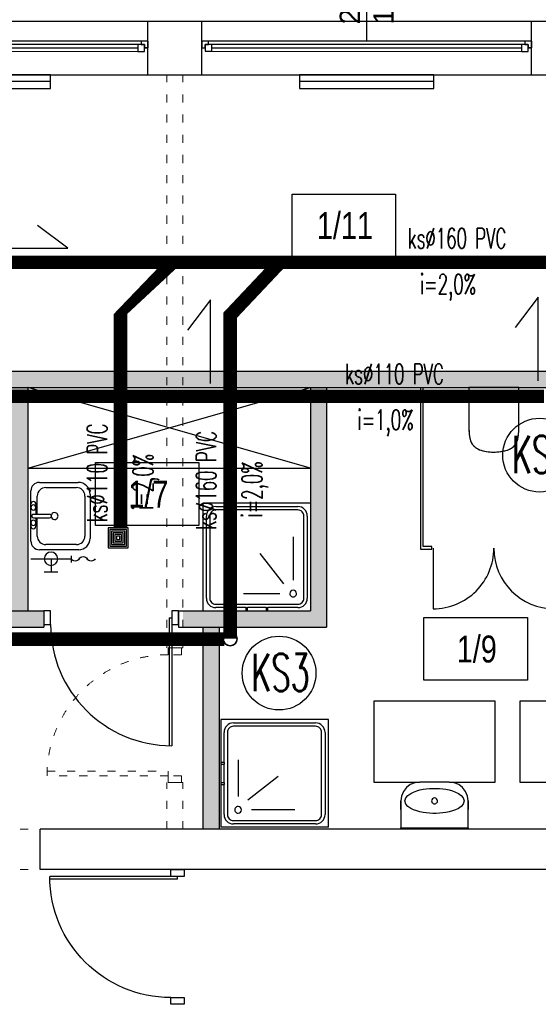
# Model space of a CAD drawing. Header units: millimetres. Extents: x 3698380 to 4312681, y 679670 to 844285.
# Tile 52 of 100: x 3975862 to 3979716, y 786427 to 793737. Entities that reach past the tile are written whole.
import ezdxf
from ezdxf.enums import TextEntityAlignment as Align
from ezdxf.lldxf.tags import DXFTag

# ---------------------------------------------------------------- set-up
doc = ezdxf.new("R2010")
doc.units = ezdxf.units.MM
doc.header["$LTSCALE"] = 10
doc.linetypes.add('ACAD_ISO03W100', pattern=[30, 12, -18])
doc.linetypes.add('ACAD_ISO10W100', pattern=[18, 12, -3, 0, -3])
for name, color, linetype in [('! IS_KAN Opisy', 7, 'SOLID'), ('__INST_opisy', 3, 'Continuous'), ('A_bloki', 252, 'Continuous'), ('A_kreskowanie', 8, 'Continuous'), ('A_opis_pom', 3, 'Continuous'), ('A_podciąg', 8, '300118_49_XR_0034$0$300118_49_XR_0033$0$( Dashed )'), ('A_sc_istn', 252, 'Continuous'), ('A_sc_proj', 2, 'Continuous'), ('A_stolarka', 252, 'Continuous'), ('A_wymiary', 1, 'Continuous')]:
    doc.layers.add(name, color=color, linetype=linetype)
for name, color, linetype, lineweight in [('0 20 cienka', 8, 'Continuous', 20), ('A-DOOR', 7, 'Continuous', 9), ('HVAC_KS_odpływowe', 22, 'Continuous', 35), ('HVAC_KS_podposadz', 96, 'DASHED', 60), ('HVAC_KS_podstropowa', 54, 'ACAD_ISO10W100', 35), ('IS_Grafika', 7, 'Continuous', 20), ('P-SANR-FIXT', 7, 'Continuous', 9)]:
    doc.layers.add(name, color=color, linetype=linetype, lineweight=lineweight)
doc.styles.add('253.Legenda_wodkan$0$simplex', font='simplex.shx')
doc.styles.get("Standard").update_dxf_attribs({"font": 'arial.ttf'})
doc.styles.add('Strzałki', font='ic-isocp.shx', dxfattribs={"width": 0.8})
tags = doc.linetypes.add('300118_49_XR_0034$0$300118_49_XR_0033$0$( Dashed )', pattern=[0.75, 0.5, -0.25]).pattern_tags.tags
tags[6:7] = [DXFTag(74, 4), DXFTag(75, 0), DXFTag(340, '0'), DXFTag(46, 1.0), DXFTag(50, 0.0), DXFTag(44, 0.0), DXFTag(45, 0.0)]
tags[4:5] = [DXFTag(74, 4), DXFTag(75, 0), DXFTag(340, '0'), DXFTag(46, 1.0), DXFTag(50, 0.0), DXFTag(44, 0.0), DXFTag(45, 0.0)]
tags = doc.linetypes.add('DASHED', pattern=[19.049999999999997, 12.7, -6.35]).pattern_tags.tags
tags[6:7] = [DXFTag(74, 4), DXFTag(75, 0), DXFTag(340, '0'), DXFTag(46, 1.0), DXFTag(50, 0.0), DXFTag(44, 0.0), DXFTag(45, 0.0)]
tags[4:5] = [DXFTag(74, 4), DXFTag(75, 0), DXFTag(340, '0'), DXFTag(46, 1.0), DXFTag(50, 0.0), DXFTag(44, 0.0), DXFTag(45, 0.0)]
tags = doc.linetypes.add('SOLID', pattern=[10, 10, 0]).pattern_tags.tags
tags[6:7] = [DXFTag(74, 4), DXFTag(75, 0), DXFTag(340, '0'), DXFTag(46, 0.0), DXFTag(50, 0.0), DXFTag(44, 0.0), DXFTag(45, 0.0)]
tags[4:5] = [DXFTag(74, 4), DXFTag(75, 0), DXFTag(340, '0'), DXFTag(46, 0.0), DXFTag(50, 0.0), DXFTag(44, 0.0), DXFTag(45, 0.0)]
doc.linetypes.add('TRACKS', pattern='A,0.15,[130,ltypeshp.shx,S=0.25,R=0,X=0,Y=0],0.15', length=0.3)

# ---------------------------------------------------------------- blocks, each defined once
blk = doc.blocks.new('*U462')
at = {"color": 252}
for p, q in [((-94.99999997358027, 20.00181726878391), (-99.99999997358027, 20.00181726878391)), ((-99.99999997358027, 15.0018172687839), (-97.49999997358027, 15.0018172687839)), ((-97.49999997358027, 15.0018172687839), (-97.49999997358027, 17.50181726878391)), ((-97.49999997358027, 17.50181726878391), (-94.99999997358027, 17.50181726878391)), ((-92.49999997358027, 17.50181726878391), (-97.49999997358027, 17.50181726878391)), ((-97.49999997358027, 17.50181726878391), (-97.49999997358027, 12.5018172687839)), ((-94.99999997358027, 17.50181726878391), (-94.99999997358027, 20.00181726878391)), ((139.9999999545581, 19.99687429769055), (-94.99999997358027, 20.00181726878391)), ((-92.49999997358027, 12.5018172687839), (-92.49999997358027, 17.50181726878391)), ((137.4999999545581, 17.49687429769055), (-92.49999997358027, 17.50181726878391)), ((-92.49999997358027, 15.0018172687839), (137.4999999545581, 14.99687429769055)), ((142.4999999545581, 17.49687429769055), (137.4999999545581, 17.49687429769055)), ((137.4999999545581, 17.49687429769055), (137.4999999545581, 12.49687429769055)), ((144.9999999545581, 19.99687429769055), (139.9999999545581, 19.99687429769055)), ((139.9999999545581, 19.99687429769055), (139.9999999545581, 17.49687429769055)), ((139.9999999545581, 17.49687429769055), (142.4999999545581, 17.49687429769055)), ((142.4999999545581, 17.49687429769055), (142.4999999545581, 14.99687429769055)), ((142.4999999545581, 12.49687429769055), (142.4999999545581, 17.49687429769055)), ((142.4999999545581, 14.99687429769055), (144.9999999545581, 14.99687429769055)), ((-97.49999997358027, 12.5018172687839), (-92.49999997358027, 12.5018172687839)), ((-92.49999997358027, 12.5018172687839), (137.4999999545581, 12.49687429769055)), ((-92.49999997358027, 12.5018172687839), (137.4999999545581, 12.49687429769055)), ((137.4999999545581, 12.49687429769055), (142.4999999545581, 12.49687429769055))]:
    blk.add_line(p, q, dxfattribs=at)
for points in [[(-99.99999997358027, 20.00181726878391), (-99.99999997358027, 15.0018172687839), (-97.49999997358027, 14.9996365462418)], [(144.9999999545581, 19.99687429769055), (144.9999999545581, 14.99469357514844), (142.4999999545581, 14.99687429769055)]]:
    blk.add_lwpolyline(points, dxfattribs=at)
blk = doc.blocks.new('*U338')
at = {"color": 252}
blk.add_lwpolyline([(75, 0), (0, 0)], dxfattribs=at)
for tag, p in [('S', (29.99999999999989, 4.999999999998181)), ('H', (30.00000000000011, -20))]:
    blk.add_attdef(tag, text='', height=15, dxfattribs=at).set_placement(p, align=Align.CENTER)
blk = doc.blocks.new('jndf')
at = {"layer": 'A_stolarka', "ltscale": 2}
for p, q in [((6685.735240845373, -1555593.745362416), (6685.735240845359, -1556543.745362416)), ((6685.735240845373, -1555593.745362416), (6705.735240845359, -1555593.745362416)), ((6705.735240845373, -1555593.745362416), (6705.735240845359, -1556543.745362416))]:
    blk.add_line(p, q, dxfattribs=at)
for points in [[(5755.735240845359, -1555643.745362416), (5805.735240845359, -1555643.745362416), (5805.735240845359, -1555543.745362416), (5755.735240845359, -1555543.745362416)], [(6705.735240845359, -1555643.745362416), (6755.735240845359, -1555643.745362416), (6755.735240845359, -1555543.745362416), (6705.735240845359, -1555543.745362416)]]:
    blk.add_lwpolyline(points, close=True, dxfattribs=at)
blk.add_arc((6705.735240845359, -1555643.745362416), 900, 180, 270, dxfattribs=at)
blk = doc.blocks.new('Brodzik - 80x80-V10-1 PIĘTRO')
at = {"layer": 'A_bloki'}
for p, q in [((-39.82499999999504, -39.99999999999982), (-39.82499999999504, 40.00000000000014)), ((40.00000000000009, 40.00000000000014), (-39.82499999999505, 40.00000000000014)), ((-30.50000000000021, 37.50000000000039), (-8.07955549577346, 37.50000000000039)), ((-8.100000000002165, 39.99999999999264), (-8.100000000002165, 37.50000000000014)), ((-8.100000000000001, 37.50000000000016), (-8.079555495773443, 37.50000000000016)), ((-6.9, 37.50000000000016), (-8.100000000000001, 37.50000000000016)), ((-6.920444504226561, 37.50000000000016), (-6.9, 37.50000000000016)), ((-6.920444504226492, 37.50000000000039), (6.920444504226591, 37.50000000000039)), ((-6.900000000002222, 37.50000000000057), (-6.900000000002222, 39.99999999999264)), ((6.899999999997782, 39.99999999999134), (6.899999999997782, 37.50000000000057)), ((6.9, 37.50000000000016), (6.92044450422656, 37.50000000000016)), ((8.100000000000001, 37.50000000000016), (6.9, 37.50000000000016)), ((8.079555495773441, 37.50000000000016), (8.100000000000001, 37.50000000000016)), ((8.079555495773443, 37.50000000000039), (30.50000000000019, 37.50000000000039)), ((8.099999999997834, 37.50000000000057), (8.099999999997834, 39.99999999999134)), ((40.00000000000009, -39.99999999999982), (40.00000000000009, 40.00000000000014)), ((-37.50000000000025, -30.5), (-37.50000000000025, 30.50000000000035)), ((-35.00000000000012, 30.50000000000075), (-35.00000000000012, -30.50000000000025)), ((30.49999999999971, 35.00000000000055), (-30.50000000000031, 35.00000000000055)), ((34.99999999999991, -30.49999999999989), (34.99999999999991, 30.50000000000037)), ((37.50000000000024, 30.50000000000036), (37.50000000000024, -30.49999999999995)), ((9.999999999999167, 26.99999999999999), (-17.0000000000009, 26.99999999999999)), ((-27.00000000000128, -14.99999999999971), (-27.00000000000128, 17.00000000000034)), ((-2.301515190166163, -2.698484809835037), (-19.92893218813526, 19.92893218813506)), ((-30.50000000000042, -34.99999999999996), (30.49999999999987, -34.99999999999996)), ((-39.82499999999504, -39.99999999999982), (40.00000000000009, -39.99999999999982)), ((30.50000000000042, -37.49999999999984), (-30.50000000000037, -37.49999999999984))]:
    blk.add_line(p, q, dxfattribs=at)
for centre, radius, start, end in [((-30.50000000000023, 30.50000000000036), 7.0000000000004, 90.0000000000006, 180.0000000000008), ((30.5000000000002, 30.50000000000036), 7.000000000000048, 3.75305452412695e-13, 90.0000000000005), ((-30.50000000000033, 30.50000000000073), 4.499999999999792, 89.99999999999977, 180), ((-27.00000000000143, 27.00000000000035), 2.500000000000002, 359.9999999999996, 179.9999999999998), ((30.49999999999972, 30.50000000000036), 4.50000000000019, 359.9999999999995, 90.00000000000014), ((-27.00000000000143, 27.00000000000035), 2.500000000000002, 179.9999999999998, 359.9999999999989), ((-30.5000000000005, -30.5), 6.999999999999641, 180.0000000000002, 270.0000000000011), ((-30.5000000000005, -30.50000000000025), 4.499999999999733, 180, 270.0000000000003), ((30.50000000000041, -30.5), 6.99999999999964, 270.0000000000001, 8.460275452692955e-13), ((30.49999999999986, -30.49999999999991), 4.500000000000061, 270.0000000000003, 4.071109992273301e-13)]:
    blk.add_arc(centre, radius, start, end, dxfattribs=at)
blk = doc.blocks.new('zlew_ 1 komora_ gospodarczy_ 01 - 500 x 440mm-1748953-1 PIĘTRO')
at = {"layer": 'A_bloki'}
for p, q in [((-14.54107594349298, 25.98545988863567), (18.13391734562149, 25.98545988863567)), ((-14.54107594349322, 25.98545988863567), (18.13391734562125, 25.98545988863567)), ((-13.27107594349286, 22.17545988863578), (16.40892405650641, 22.17545988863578)), ((-23.43107593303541, -11.66454011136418), (-23.43107593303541, 17.0954598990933)), ((-23.43107593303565, -11.66454011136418), (-23.43107593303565, 17.0954598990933)), ((-19.62107594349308, -6.902040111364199), (-19.62107594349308, 15.82545988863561)), ((22.75892405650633, 15.82545988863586), (22.75892405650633, -6.902040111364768)), ((26.56892405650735, 17.55045317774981), (26.56892405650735, -11.66454011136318)), ((26.5689240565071, 17.55045317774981), (26.5689240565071, -11.66454011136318)), ((0.2989240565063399, -16.07447659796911), (0.2989240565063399, -4.039062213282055)), ((2.838924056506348, -16.07447659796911), (2.838924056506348, -4.039062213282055)), ((0.2989240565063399, -13.25204011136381), (-13.27107594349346, -13.25204011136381)), ((-7.321075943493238, -14.2045401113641), (0.29892405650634, -14.2045401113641)), ((16.4089240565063, -13.2520401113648), (2.838924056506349, -13.2520401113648)), ((2.838924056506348, -14.20454011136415), (9.188924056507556, -14.20454011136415)), ((20.21892405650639, -18.01454011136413), (-17.08107593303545, -18.01454011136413)), ((20.21892405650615, -18.01454011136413), (-17.08107593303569, -18.01454011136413)), ((9.188924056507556, -18.01454011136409), (-7.321075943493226, -18.01454011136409))]:
    blk.add_line(p, q, dxfattribs=at)
for centre, radius, start, end in [((-14.54107594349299, 17.09545989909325), 8.889999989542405, 90.00000000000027, 180.0000000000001), ((-14.54107594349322, 17.09545989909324), 8.889999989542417, 89.99999999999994, 179.9999999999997), ((-13.27107594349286, 15.82545988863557), 6.350000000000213, 89.99999999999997, 179.9999999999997), ((16.40892405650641, 15.82545988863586), 6.34999999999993, 359.9999999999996, 90.00000000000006), ((18.13391734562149, 17.55045317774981), 8.435006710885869, 3.244165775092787e-13, 90.00000000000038), ((18.13391734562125, 17.55045317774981), 8.435006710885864, 359.9999999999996, 90), ((1.568924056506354, -0.3175000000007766), 2.539999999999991, 359.9999999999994, 179.9999999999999), ((-13.27107594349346, -6.902040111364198), 6.349999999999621, 179.9999999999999, 269.9999999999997), ((1.568924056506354, -0.3175000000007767), 2.539999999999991, 180.0000000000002, 5.088887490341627e-14), ((1.568924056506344, -4.039062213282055), 1.270000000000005, 359.9999999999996, 180), ((16.4089240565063, -6.90204011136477), 6.350000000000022, 269.9999999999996, 6.997220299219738e-14), ((-17.08107593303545, -11.66454011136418), 6.349999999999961, 179.9999999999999, 269.9999999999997), ((-17.08107593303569, -11.66454011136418), 6.349999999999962, 179.9999999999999, 269.9999999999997), ((-7.321075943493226, -16.10954011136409), 1.905, 90.00000000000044, 269.9999999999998), ((-4.781075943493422, -16.10954011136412), 1.904999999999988, 359.9999999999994, 179.9999999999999), ((6.648924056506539, -16.10954011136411), 1.904999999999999, 2.671665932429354e-13, 179.9999999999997), ((9.188924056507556, -16.10954011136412), 1.90499999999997, 269.9999999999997, 90.00000000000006), ((20.21892405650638, -11.66454011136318), 6.350000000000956, 270, 3.81666561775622e-13), ((20.21892405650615, -11.66454011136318), 6.35000000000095, 269.9999999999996, 5.724998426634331e-14), ((-4.781075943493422, -16.10954011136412), 1.904999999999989, 180.0000000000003, 5.088887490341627e-14), ((1.568924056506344, -16.07447659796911), 1.270000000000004, 180, 5.088887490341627e-14), ((6.648924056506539, -16.10954011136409), 1.904999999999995, 180.0000000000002, 5.088887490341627e-14)]:
    blk.add_arc(centre, radius, start, end, dxfattribs=at)
blk = doc.blocks.new('kran ze złączką 2d - kran ze złączką 2d-1891425-1 PIĘTRO')
at = {"layer": 'A_bloki'}
for p, q in [((-0.0004953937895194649, 2.181129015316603), (0.0006402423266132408, -2.818870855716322)), ((29.99338467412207, 0.006812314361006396), (0, 1.380516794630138e-15)), ((14.99338506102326, 0.003405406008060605), (14.99565633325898, -9.996594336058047)), ((9.995656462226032, -9.997729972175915), (19.99565620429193, -9.995458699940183))]:
    blk.add_line(p, q, dxfattribs=at)
blk.add_circle((14.99338506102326, 0.003405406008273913), 4.999999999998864, dxfattribs=at)
for centre, start, end in [((-8.870194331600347, -1.790388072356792), 31.09503891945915, 148.9049610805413), ((-2.933111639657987, 1.790388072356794), 211.0950389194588, 328.9049610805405), ((-14.80727702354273, 1.790388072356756), 211.0950389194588, 328.9049610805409)]:
    blk.add_arc(centre, 3.466659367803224, start, end, dxfattribs=at)
blk = doc.blocks.new('Wpust podłogowy - DN 100-1891426-1 PIĘTRO')
at = {"layer": 'A_bloki'}
for p, q in [((7.499999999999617, 7.500000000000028), (-7.500000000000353, 7.500000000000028)), ((-7.500000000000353, 7.500000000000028), (-7.500000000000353, -7.500000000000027)), ((7.499999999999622, 7.500000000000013), (-7.500000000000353, 7.500000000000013)), ((-7.500000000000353, 7.500000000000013), (-7.500000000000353, -7.500000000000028)), ((7.499999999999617, -7.500000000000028), (7.499999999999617, 7.500000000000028)), ((7.499999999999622, -7.500000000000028), (7.499999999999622, 7.500000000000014)), ((6.249999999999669, 6.249999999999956), (-6.250000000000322, 6.249999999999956)), ((-6.250000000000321, 6.249999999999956), (-6.250000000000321, -6.249999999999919)), ((4.999999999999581, 4.999999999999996), (-5.000000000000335, 4.999999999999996)), ((-5.000000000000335, 4.999999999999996), (-5.000000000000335, -5.000000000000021)), ((3.749999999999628, 3.750000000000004), (-3.750000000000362, 3.750000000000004)), ((-3.750000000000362, 3.750000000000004), (-3.750000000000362, -3.74999999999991)), ((2.499999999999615, 2.500000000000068), (-2.500000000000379, 2.500000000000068)), ((-2.500000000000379, 2.500000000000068), (-2.500000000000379, -2.499999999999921)), ((1.249999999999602, 1.250000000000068), (-1.250000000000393, 1.250000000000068)), ((-1.250000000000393, 1.250000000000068), (-1.250000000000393, -1.249999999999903)), ((1.249999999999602, -1.249999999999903), (1.249999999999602, 1.250000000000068)), ((2.499999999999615, -2.499999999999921), (2.499999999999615, 2.500000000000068)), ((3.749999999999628, -3.749999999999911), (3.749999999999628, 3.750000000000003)), ((4.999999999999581, -5.000000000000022), (4.999999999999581, 4.999999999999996)), ((6.249999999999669, -6.249999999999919), (6.249999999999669, 6.249999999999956)), ((-6.250000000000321, -6.249999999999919), (6.24999999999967, -6.249999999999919)), ((-5.000000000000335, -5.000000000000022), (4.999999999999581, -5.000000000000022)), ((-3.750000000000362, -3.749999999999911), (3.749999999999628, -3.749999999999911)), ((-2.500000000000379, -2.499999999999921), (2.499999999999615, -2.499999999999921)), ((-1.250000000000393, -1.249999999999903), (1.249999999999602, -1.249999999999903)), ((-7.500000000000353, -7.500000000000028), (7.499999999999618, -7.500000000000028)), ((-7.500000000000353, -7.500000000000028), (7.499999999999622, -7.500000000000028))]:
    blk.add_line(p, q, dxfattribs=at)
blk = doc.blocks.new('Umywalka toaletowa - 35x50 cm-976482-1 PIĘTRO')
at = {"layer": 'A_bloki'}
for p, q in [((11.00000000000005, 34.99999999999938), (-10.99999999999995, 34.99999999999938)), ((-24.99999999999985, 20.99999999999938), (-24.99999999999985, 0.9999999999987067)), ((25.00000000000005, 0.9999999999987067), (25.00000000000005, 20.99999999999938)), ((-24.99999999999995, 0.9999999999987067), (25.00000000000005, 0.9999999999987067))]:
    blk.add_line(p, q, dxfattribs=at)
at = {"layer": 'A_bloki', "flags": 128}
for points in [[(-10.99999999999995, 34.99999999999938), (-14.62346602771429, 34.52295895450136), (-17.99999858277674, 33.12435337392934), (-20.89949493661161, 30.89949493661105), (-23.12435337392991, 27.99999858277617), (-24.52295895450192, 24.62346602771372), (-24.99999999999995, 20.99999999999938)], [(-22, 20.99999999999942), (-21.31787070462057, 23.30611519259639), (-19.71241558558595, 25.1441487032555), (-17.71818544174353, 26.53251656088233), (-15.52500024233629, 27.61293609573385), (-13.24239032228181, 28.45314493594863), (-10.89961226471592, 29.10734323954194), (-8.503794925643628, 29.60789312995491), (-6.088386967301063, 29.96880537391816), (-3.660837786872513, 30.2032084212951), (-1.218465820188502, 30.319007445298), (1.22197154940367, 30.31892482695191), (3.662323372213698, 30.20310204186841), (6.087405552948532, 29.96892527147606), (8.50903219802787, 29.60696157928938), (10.89662272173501, 29.10806648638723), (13.23706187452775, 28.45484834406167), (15.52654423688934, 27.61228363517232), (17.71262779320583, 26.53571856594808), (19.71801601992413, 25.13935062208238), (21.31455275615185, 23.3116284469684), (22, 20.99999999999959)], [(25.00000000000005, 20.99999999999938), (24.52295895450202, 24.62346602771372), (23.12435337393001, 27.99999858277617), (20.89949493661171, 30.89949493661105), (17.99999858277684, 33.12435337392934), (14.62346602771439, 34.52295895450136), (11.00000000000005, 34.99999999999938)], [(-25.00000000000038, 14.5513859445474), (-25.00000000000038, 15.38581467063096), (-25.00000000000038, 17.304047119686), (-25.00000000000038, 19.17255229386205), (-25.00000000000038, 20.99999999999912)], [(22, 20.99999999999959), (21.31455275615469, 18.68837155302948), (19.71801601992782, 16.86064937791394), (17.71262779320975, 15.46428143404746), (15.52654423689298, 14.38771636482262), (13.23706187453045, 13.54515165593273), (10.89662272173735, 12.89193351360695), (8.509032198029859, 12.39303842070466), (6.087405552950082, 12.03107472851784), (3.662323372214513, 11.79689795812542), (1.221971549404, 11.68107517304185), (-1.218465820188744, 11.68099255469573), (-3.660837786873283, 11.79679157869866), (-6.088386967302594, 12.03119462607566), (-8.503794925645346, 12.39210687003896), (-10.89961226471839, 12.8926567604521), (-13.24239032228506, 13.54685506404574), (-15.52500024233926, 14.38706390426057), (-17.71818544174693, 15.46748343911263), (-19.71241558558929, 16.85585129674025), (-21.31787070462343, 18.69388480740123), (-22, 20.99999999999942)], [(24.99999999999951, 20.99999999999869), (24.99999999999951, 19.17255229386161), (24.99999999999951, 17.30404711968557), (24.99999999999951, 15.38581467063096), (24.99999999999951, 14.55138594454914)], [(-25.00000000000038, -4.331468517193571e-13), (-25.00000000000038, 0.7225538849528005), (-25.00000000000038, 0.8825752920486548)], [(24.99999999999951, 0.8562640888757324), (24.99999999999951, 0.7225538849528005), (24.99999999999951, -8.662937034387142e-13)]]:
    blk.add_lwpolyline(points, dxfattribs=at)
at = {"layer": 'A_bloki'}
for centre, radius, start, end in [((-1.174046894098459e-31, 20.99999999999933), 2.187500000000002, 3.81666561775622e-14, 179.9999999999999), ((-3.978748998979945e-17, 20.99999999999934), 2.187500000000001, 180, 2.544443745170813e-13)]:
    blk.add_arc(centre, radius, start, end, dxfattribs=at)
for points in [[(-24.99999999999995, -6.155386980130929e-27), (-24.99999999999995, 0.222222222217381), (-24.99999999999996, 0.5925925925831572), (-24.99999999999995, 0.9259259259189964), (-24.99999999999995, 0.9999999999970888), (-24.99999999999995, 0.9999999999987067)], [(25.00000000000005, 0.9999999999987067), (25.00000000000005, 0.999999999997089), (25.00000000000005, 0.9259259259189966), (25.00000000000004, 0.5925925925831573), (25.00000000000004, 0.222222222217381), (25.00000000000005, 1.566648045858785e-17)]]:
    blk.add_open_spline(points, degree=3, dxfattribs=at)
at = {"layer": 'A_podciąg'}
for p, q in [((-45.00000000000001, 94.99999999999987), (-45.00000000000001, 34.99999999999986)), ((45, 94.99999999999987), (-45, 94.99999999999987)), ((45, 34.99999999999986), (45, 94.99999999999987)), ((-45.00000000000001, 34.99999999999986), (-11.00000000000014, 34.99999999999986)), ((11.00000000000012, 34.99999999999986), (44.99999999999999, 34.99999999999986))]:
    blk.add_line(p, q, dxfattribs=at)
blk = doc.blocks.new('BS_WC WISZĄCE 2 - PlumbingFixture_GroheLimited_EuroCeramicFloorstandingWC_39329000_METRIC - 39329000-V9-1 PIĘTRO')
at = {"layer": 'A_bloki'}
for p, q in [((-18.54370962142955, 30.72252074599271), (-18.54370962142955, 8.59727950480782)), ((18.54370962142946, 8.59727950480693), (18.54370962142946, 30.72252074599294)), ((-18.54370962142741, 8.597279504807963), (-18.54370962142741, 8.229790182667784e-12)), ((18.54370962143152, 6.064055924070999e-12), (18.54370962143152, 8.597279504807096)), ((-18.54370962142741, 8.229790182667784e-12), (18.54370962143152, 6.064055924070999e-12)), ((-10.23779300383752, 5.425816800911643), (-10.23779300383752, 4.104463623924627)), ((-10.2377930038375, 4.104463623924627), (-7.751371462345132, 2.668927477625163)), ((-7.751371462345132, 2.668927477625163), (-5.264949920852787, 4.104463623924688)), ((-5.264949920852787, 4.104463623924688), (-5.264949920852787, 5.358769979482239)), ((5.26494992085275, 5.358771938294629), (5.26494992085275, 4.104463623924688)), ((5.264949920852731, 4.104463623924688), (7.751371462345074, 2.668927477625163)), ((7.751371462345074, 2.668927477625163), (10.23779300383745, 4.104463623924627)), ((10.23779300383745, 4.104463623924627), (10.23779300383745, 5.425817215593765))]:
    blk.add_line(p, q, dxfattribs=at)
at = {"layer": 'A_bloki', "flags": 128}
for points in [[(-10.72118655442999, 46.23840201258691), (-11.12443547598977, 46.09042121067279), (-11.52144418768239, 45.92643312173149), (-11.91157756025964, 45.74670009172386), (-12.29421146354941, 45.55150965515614), (-12.66873376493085, 45.34117407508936), (-13.0345453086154, 45.11602984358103), (-13.39106087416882, 44.87643714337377), (-13.7377101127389, 44.62277927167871), (-14.07393845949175, 44.35546202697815), (-14.39920802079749, 44.07491305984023), (-14.71299843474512, 43.78158118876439), (-15.0148077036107, 43.47593568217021), (-15.30415299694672, 43.15846550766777), (-15.58057142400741, 42.82967854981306), (-15.84362077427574, 42.49010079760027), (-16.09288022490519, 42.14027550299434), (-16.32795101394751, 41.78076231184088), (-16.5484570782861, 41.41213636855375), (-16.75404565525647, 41.03498739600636), (-16.94438784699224, 40.64991875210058), (-17.11917914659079, 40.25754646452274), (-17.27813992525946, 39.85849824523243), (-17.42101587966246, 39.45341248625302), (-17.54757843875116, 39.04293723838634), (-17.65762512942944, 38.62772917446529), (-17.71417994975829, 38.38333278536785)], [(-5.51336511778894, 47.56143922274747), (-6.162036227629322, 47.45123421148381), (-7.45033142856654, 47.17895055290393), (-8.72670768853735, 46.8553666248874), (-9.989123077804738, 46.48100009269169), (-10.72118655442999, 46.23840201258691)], [(-0.07288132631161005, 48.02701093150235), (-0.9311025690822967, 48.01989898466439), (-2.246322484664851, 47.95634200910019), (-3.557948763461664, 47.84024110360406), (-4.863883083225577, 47.67178200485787), (-5.359352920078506, 47.5876048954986)], [(10.721186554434, 46.23840201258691), (9.467886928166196, 46.64223732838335), (8.199440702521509, 46.99563100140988), (6.917877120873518, 47.29801767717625), (5.625246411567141, 47.54891360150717), (4.323616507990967, 47.74791739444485), (3.01506974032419, 47.89471069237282), (1.701699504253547, 47.98905865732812), (0.3856069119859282, 48.03081035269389), (0.05966649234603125, 48.0281093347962)], [(17.71417994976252, 38.38333278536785), (17.61386127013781, 38.8009979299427), (17.49692068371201, 39.21431730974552), (17.36354527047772, 39.62262970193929), (17.21394840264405, 40.02528189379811), (17.04836940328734, 40.42162972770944), (16.86707316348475, 40.81103913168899), (16.67034971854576, 41.19288713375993), (16.45851378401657, 41.56656285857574), (16.23190425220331, 41.93146850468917), (15.99088365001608, 42.2870203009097), (15.73583755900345, 42.63264944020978), (15.46717399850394, 42.96780298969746), (15.18532277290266, 43.2919447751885), (14.89073478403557, 43.60455623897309), (14.58388130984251, 43.90513726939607), (14.26525325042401, 44.19320700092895), (13.93536034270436, 44.46830458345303), (13.59473034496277, 44.72998991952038), (13.24390819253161, 44.97784436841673), (12.88345512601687, 45.21147141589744), (12.5139477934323, 45.43049730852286), (12.13597732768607, 45.6345716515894), (11.75014840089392, 45.82336796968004), (11.35707825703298, 45.99658422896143), (10.95739572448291, 46.1539433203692), (10.721186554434, 46.23840201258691)], [(-17.71417994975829, 38.38333278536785), (-17.99256683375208, 36.97919694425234), (-18.2145805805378, 35.5650517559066), (-18.31455525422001, 34.70500495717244)], [(18.31993712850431, 34.67203175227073), (18.28633751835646, 35.00690711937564), (18.08658620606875, 36.42436827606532), (17.83031134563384, 37.83270769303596), (17.71417994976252, 38.38333278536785)], [(-18.34100522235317, 34.4774652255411), (-18.37986601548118, 34.14315955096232), (-18.4881587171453, 32.71579505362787), (-18.53928544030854, 31.28524174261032), (-18.54370962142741, 30.72252074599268)], [(18.54370962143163, 30.72252074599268), (18.51508219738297, 32.15370109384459), (18.42924572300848, 33.58259185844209), (18.34280615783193, 34.44410426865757)]]:
    blk.add_lwpolyline(points, dxfattribs=at)
at = {"layer": 'A_bloki'}
for centre, radius, start, end in [((-7.22378424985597, 36.08453277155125), 10.73931484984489, 109.0057746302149, 167.639929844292), ((-3.553157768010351e-14, 15.11200679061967), 32.92106196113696, 70.99422536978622, 109.0057746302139), ((7.223784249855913, 36.08453277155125), 10.73931484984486, 12.36007015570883, 70.994225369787), ((17.24534205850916, 30.72252074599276), 35.78905167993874, 167.6399298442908, 179.9999999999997), ((-17.24534205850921, 30.72252074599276), 35.78905167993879, 359.9999999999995, 12.36007015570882), ((-15.4437096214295, 8.597279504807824), 3.100000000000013, 179.9999999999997, 214.9859629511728), ((15.44370962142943, 8.597279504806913), 3.100000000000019, 325.0140370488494, 359.9999999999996)]:
    blk.add_arc(centre, radius, start, end, dxfattribs=at)
for points, knots in [([(-17.98351650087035, 6.819814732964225), (-17.86784848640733, 6.660448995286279), (-17.61573005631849, 6.364490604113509), (-17.23861880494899, 6.078665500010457), (-16.95787159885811, 5.918770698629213), (-16.79138086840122, 5.839097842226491), (-16.66420968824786, 5.785944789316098), (-16.53468892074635, 5.737780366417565), (-16.40260448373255, 5.694259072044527), (-16.26799518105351, 5.656748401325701), (-16.13082796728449, 5.626180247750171), (-15.9911043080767, 5.602104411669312), (-15.80141332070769, 5.576589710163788), (-15.65532375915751, 5.564636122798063), (-15.55623284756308, 5.559441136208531)], [-1, -1, -1, -1, -0.8, -0.6, -0.5, -0.45, -0.4, -0.35, -0.3, -0.25, -0.2, -0.15, -0.1, 0, 0, 0, 0]), ([(15.55623284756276, 5.559441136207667), (15.70467278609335, 5.567196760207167), (15.88554221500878, 5.584698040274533), (16.09556074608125, 5.620054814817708), (16.23370629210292, 5.647909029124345), (16.40293418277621, 5.692953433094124), (16.56744773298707, 5.749334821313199), (16.69608002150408, 5.798994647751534), (16.88654574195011, 5.880280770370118), (17.20110647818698, 6.050164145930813), (17.61562797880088, 6.364429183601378), (17.86783597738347, 6.660435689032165), (17.983516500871, 6.81981473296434)], [-1, -1, -1, -1, -0.85, -0.8125, -0.7749999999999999, -0.7, -0.625, -0.5875, -0.55, -0.4, -0.2, 0, 0, 0, 0])]:
    blk.add_open_spline(points, degree=3, knots=knots, dxfattribs=at)
blk.add_open_spline([(-15.55623284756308, 5.559441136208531), (-14.52001335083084, 5.523986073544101), (-12.44729499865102, 5.463103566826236), (-9.337274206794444, 5.400771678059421), (-6.226625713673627, 5.352943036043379), (-3.115191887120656, 5.332298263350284), (-0.0002894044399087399, 5.329751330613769), (3.114639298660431, 5.332295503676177), (6.226330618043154, 5.35293982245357), (9.337242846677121, 5.40077078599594), (12.4473205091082, 5.463103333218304), (14.5200342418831, 5.523986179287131), (15.55623284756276, 5.559441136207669)], degree=3, dxfattribs=at)
blk = doc.blocks.new('Drzwi-dwuskrzydłowe-panelowe - D 80x200 OŚCIEŻNICA-1 DRZWI-5-976485-1 PIĘTRO')
at = {"layer": 'A_bloki'}
for p, q in [((-45, -1.015187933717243e-14), (-45, -44.99999999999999)), ((44.99999999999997, -1.015187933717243e-14), (44.99999999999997, -44.99999999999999))]:
    blk.add_line(p, q, dxfattribs=at)
for centre, radius, start, end in [((-45.00000000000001, 0), 44.99999999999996, 270, 3.62583233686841e-13), ((44.99999999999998, 0), 45.00000000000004, 179.9999999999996, 269.9999999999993)]:
    blk.add_arc(centre, radius, start, end, dxfattribs=at)
blk = doc.blocks.new('d')
at = {"layer": 'A_kreskowanie', "ltscale": 2}
h = blk.add_hatch(color=252, dxfattribs=at)
h.dxf.hatch_style = 1
h.paths.add_polyline_path([(3731432.762027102, 791007.0220290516), (3731312.762027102, 791007.0220290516), (3731312.762027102, 789647.0220290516), (3731432.762027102, 789647.0220290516)])
h.paths.add_polyline_path([(3732874.74121824, 789327.0220290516), (3732874.741218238, 789347.0220290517), (3731432.762027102, 789347.0220290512), (3731432.762027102, 789227.0220290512), (3732874.74121824, 789227.0220290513)])
h.paths.add_polyline_path([(3732754.741218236, 789227.0220290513), (3732634.741218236, 789227.0220290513), (3732634.741218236, 789127.0220290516), (3732754.741218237, 789127.0220290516)])
h.paths.add_polyline_path([(3734281.525768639, 789347.0220290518), (3733874.741218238, 789347.0220290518), (3733874.741218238, 789227.0220290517), (3734281.525768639, 789227.0220290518)])
h.paths.add_polyline_path([(3734161.525768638, 791007.0220290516), (3734041.525768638, 791007.0220290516), (3734041.525768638, 790927.0220290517), (3734041.525768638, 790357.0220290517), (3734041.525768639, 789347.0220290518), (3734161.525768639, 789347.0220290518)])
h.paths.add_polyline_path([(3736381.898631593, 791007.0220290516), (3736261.898631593, 791007.0220290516), (3736261.898631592, 789347.0220290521), (3735463.648631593, 789347.0220290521), (3735314.741218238, 789347.022029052), (3735314.741218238, 789227.0220290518), (3736381.898631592, 789227.0220290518)])
h.paths.add_polyline_path([(3735583.648631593, 789227.0220290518), (3735463.648631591, 789227.0220290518), (3735463.648631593, 787727.0220290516), (3735583.648631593, 787727.0220290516)])
h.paths.add_polyline_path([(3732754.741218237, 788122.5584392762), (3732634.741218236, 788122.5584392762), (3732634.741218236, 787727.0220290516), (3732754.741218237, 787727.0220290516)])
h.paths.add_polyline_path([(3731432.762027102, 789527.0220290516), (3731312.762027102, 789527.0220290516), (3731312.762027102, 787727.0220290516), (3731432.762027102, 787727.0220290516)])
h.paths.add_polyline_path([(3730049.118100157, 787727.0220290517), (3729235.080024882, 787727.0220290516), (3729235.080024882, 787627.0220290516), (3729285.080024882, 787627.0220290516), (3729285.080024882, 787527.0220290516, 0.0278424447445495), (3729290.652833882, 787427.0220290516), (3730049.118100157, 787427.0220290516)])
h.paths.add_polyline_path([(3729285.080024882, 787527.0220290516), (3729235.080024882, 787527.0220290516), (3729235.080024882, 787427.0220290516), (3729290.652833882, 787427.0220290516, -0.02784244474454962)], flags=17)
h.paths.add_polyline_path([(3729285.080024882, 787627.0220290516), (3729235.080024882, 787627.0220290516), (3729235.080024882, 787527.0220290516), (3729285.080024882, 787527.0220290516)], flags=17)
h.paths.add_polyline_path([(3729114.741218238, 784607.0220290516), (3728714.741218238, 784607.0220290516), (3728714.741218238, 783607.0220290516), (3729114.741218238, 783607.0220290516)])
h.paths.add_polyline_path([(3729220.6646974, 783607.0220290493), (3729114.741218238, 783607.0220290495), (3729114.741218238, 783487.0220290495), (3729220.6646974, 783487.0220290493)])
h.paths.add_polyline_path([(3729309.741218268, 783607.0220290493), (3729220.6646974, 783607.0220290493), (3729220.6646974, 783487.0220290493), (3729309.741218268, 783487.0220290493)])
h.paths.add_polyline_path([(3732204.741218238, 783607.0220290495), (3730709.741218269, 783607.0220290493), (3730709.741218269, 783487.0220290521), (3732204.741218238, 783487.0220290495)])
h.paths.add_polyline_path([(3732324.741218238, 783707.0220290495), (3732204.741218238, 783707.0220290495), (3732204.741218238, 781627.0220290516), (3732324.741218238, 781627.0220290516)])
h.paths.add_polyline_path([(3735344.741218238, 786027.0220290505), (3735224.741218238, 786027.0220290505), (3732324.741218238, 786027.0220290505), (3732324.741218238, 785907.0220290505), (3735224.741218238, 785907.0220290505), (3735224.741218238, 781627.0220290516), (3735344.741218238, 781627.0220290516)])
h.paths.add_polyline_path([(3744114.741218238, 791127.0220290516), (3735314.741218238, 791127.0220290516), (3735314.741218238, 791007.0220290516), (3744114.741218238, 791007.0220290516)])
h.paths.add_polyline_path([(3740100.048347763, 791007.0220290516), (3739980.048347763, 791007.0220290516), (3739980.048347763, 787727.0220290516), (3740100.048347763, 787727.0220290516)])
h.paths.add_polyline_path([(3742214.741218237, 791007.0220290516), (3742094.741218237, 791007.0220290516), (3742094.741218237, 787727.0220290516), (3742214.741218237, 787727.0220290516)])
h.paths.add_polyline_path([(3727024.741218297, 793327.0220290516), (3726904.741218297, 793327.0220290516), (3726904.741218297, 789127.0220290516), (3727024.741218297, 789127.0220290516)])
h = blk.add_hatch(color=252, dxfattribs=at)
h.dxf.hatch_style = 1
h.paths.add_polyline_path([(3733274.741218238, 791127.0220290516), (3729114.741218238, 791127.0220290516), (3729114.741218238, 791007.0220290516), (3732204.741218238, 791007.0220290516), (3733274.741218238, 791007.0220290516)])
h.paths.add_polyline_path([(3733394.741218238, 791127.0220290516), (3733274.741218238, 791127.0220290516), (3733274.741218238, 791007.0220290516), (3733394.741218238, 791007.0220290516)])
h.paths.add_polyline_path([(3735194.741218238, 791127.0220290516), (3733394.741218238, 791127.0220290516), (3733394.741218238, 791007.0220290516), (3733824.741218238, 791007.0220290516), (3734041.525768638, 791007.0220290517), (3735194.741218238, 791007.0220290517)])
h.paths.add_polyline_path([(3735314.741218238, 791127.0220290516), (3735194.741218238, 791127.0220290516), (3735194.741218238, 791007.0220290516), (3735314.741218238, 791007.0220290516)])
h.paths.add_polyline_path([(3731432.762027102, 789647.0220290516), (3731312.762027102, 789647.0220290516), (3731312.762027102, 789527.0220290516), (3731432.762027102, 789527.0220290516)])
at = {"layer": '0 20 cienka', "color": 252, "linetype": 'ACAD_ISO03W100', "ltscale": 0.5}
for p, q in [((3732754.741218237, 787727.0220290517), (3734254.741218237, 787727.0220290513)), ((3732754.741218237, 787427.0220290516), (3734254.741218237, 787427.0220290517))]:
    blk.add_line(p, q, dxfattribs=at)
for points in [[(3735194.741218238, 789072.5584392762), (3735194.741218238, 793327.0220290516)], [(3735314.741218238, 789072.5584392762), (3735314.741218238, 793327.0220290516)], [(3735314.741218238, 789072.5584392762), (3735194.741218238, 789072.5584392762)], [(3735194.741218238, 787727.0220290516), (3735194.741218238, 788072.5584392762)], [(3735314.741218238, 788072.5584392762), (3735194.741218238, 788072.5584392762)], [(3735314.741218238, 787727.0220290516), (3735314.741218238, 788072.5584392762)]]:
    blk.add_lwpolyline(points, dxfattribs=at)
for points in [[(3735204.741218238, 789072.5584392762), (3735304.741218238, 789072.5584392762), (3735304.741218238, 789022.5584392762), (3735204.741218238, 789022.5584392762)], [(3734304.741218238, 788157.5584392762), (3735204.741218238, 788157.5584392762), (3735204.741218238, 788122.5584392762), (3734304.741218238, 788122.5584392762)], [(3735304.741218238, 788072.5584392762), (3735304.741218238, 788122.5584392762), (3735204.741218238, 788122.5584392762), (3735204.741218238, 788072.5584392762)]]:
    blk.add_lwpolyline(points, close=True, dxfattribs=at)
blk.add_arc((3735204.741218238, 788122.5584392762), 900.0000000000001, 90, 180, dxfattribs=at)
at = {"layer": 'A_bloki', "color": 252, "linetype": 'Continuous'}
for p, q in [((3734161.525768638, 790407.0220290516), (3736261.898631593, 791007.0220290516)), ((3736261.898631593, 790407.0220290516), (3734161.525768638, 791007.0220290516))]:
    blk.add_line(p, q, dxfattribs=at)
blk.add_lwpolyline([(3734161.525768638, 790407.0220290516), (3736261.898631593, 790407.0220290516)], dxfattribs=at)
at = {"layer": 'A_opis_pom', "color": 252, "ltscale": 2}
for points in [[(3736125.611980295, 792442.4812667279), (3736894.539837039, 792442.4812667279), (3736894.539837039, 791977.0580167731), (3736125.611980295, 791977.0580167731)], [(3734664.587839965, 790448.3148157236), (3735433.515696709, 790448.3148157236), (3735433.515696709, 789982.8915657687), (3734664.587839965, 789982.8915657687)], [(3737105.54296465, 789298.5659672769), (3737874.470821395, 789298.5659672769), (3737874.470821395, 788833.1427173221), (3737105.54296465, 788833.1427173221)]]:
    blk.add_lwpolyline(points, close=True, dxfattribs=at)
at = {"layer": 'A_sc_istn', "color": 252}
for points in [[(3722514.741218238, 788607.0220290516), (3722514.741218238, 793727.0220290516), (3744014.741218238, 793727.0220290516), (3744014.741218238, 797027.0220290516)], [(3722914.741218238, 788607.0220290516), (3722914.741218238, 793327.0220290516), (3744414.741218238, 793327.0220290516), (3744414.741218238, 797027.0220290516)], [(3735054.741218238, 793327.0220290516), (3735054.741218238, 793727.0220290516)], [(3735454.741218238, 793327.0220290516), (3735454.741218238, 793727.0220290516)], [(3737904.741218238, 793327.0220290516), (3737904.741218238, 793727.0220290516)], [(3738835.513550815, 787727.0220290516), (3734254.741218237, 787727.0220290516)], [(3738835.513550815, 787427.0220290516), (3734254.741218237, 787427.0220290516)]]:
    blk.add_lwpolyline(points, dxfattribs=at)
for points in [[(3734329.746006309, 793327.0220290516), (3733329.746006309, 793327.0220290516), (3733329.746006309, 793227.0220290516), (3734329.746006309, 793227.0220290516)], [(3737179.746006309, 793327.0220290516), (3736179.746006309, 793327.0220290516), (3736179.746006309, 793227.0220290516), (3737179.746006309, 793227.0220290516)]]:
    blk.add_lwpolyline(points, close=True, dxfattribs=at)
at = {"layer": 'A_sc_istn', "color": 252, "linetype": 'TRACKS', "ltscale": 20}
for points in [[(3734329.746006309, 793277.0220290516), (3733329.746006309, 793277.0220290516)], [(3737179.746006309, 793277.0220290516), (3736179.746006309, 793277.0220290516)]]:
    blk.add_lwpolyline(points, dxfattribs=at)
at = {"layer": 'A_sc_proj', "color": 252, "ltscale": 2}
for p, q in [((3734161.525768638, 791007.0220290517), (3734161.525768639, 789347.022029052)), ((3736261.898631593, 791007.0220290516), (3736261.898631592, 789347.0220290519)), ((3736381.898631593, 791007.0220290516), (3736381.898631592, 789227.0220290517)), ((3736381.898631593, 791007.0220290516), (3736381.898631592, 789227.0220290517)), ((3733874.741218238, 789347.0220290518), (3734281.525768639, 789347.0220290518)), ((3735281.525768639, 789347.022029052), (3736261.898631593, 789347.0220290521)), ((3733874.741218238, 789227.0220290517), (3734281.525768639, 789227.0220290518)), ((3735281.525768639, 789227.0220290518), (3736381.898631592, 789227.0220290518)), ((3735463.648631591, 789227.0220290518), (3735463.648631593, 787727.0220290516)), ((3735583.648631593, 789227.0220290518), (3735583.648631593, 787727.0220290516)), ((3735583.648631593, 789227.0220290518), (3735583.648631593, 787727.0220290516))]:
    blk.add_line(p, q, dxfattribs=at)
at = {"layer": 'A_sc_proj', "color": 252, "ltscale": 16}
for p, q in [((3734281.525768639, 789347.022029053), (3734281.525768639, 789227.022029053)), ((3735281.525768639, 789347.0220290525), (3735281.525768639, 789227.0220290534)), ((3734254.741218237, 787427.0220290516), (3734254.741218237, 787727.0220290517))]:
    blk.add_line(p, q, dxfattribs=at)
at = {"layer": 'A_sc_proj', "color": 252, "ltscale": 2}
for points in [[(3729114.741218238, 791127.0220290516), (3744114.741218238, 791127.0220290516)], [(3729114.741218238, 791007.0220290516), (3744114.741218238, 791007.0220290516)]]:
    blk.add_lwpolyline(points, dxfattribs=at)
at = {"layer": 'A_sc_proj', "color": 252}
blk.add_lwpolyline([(3737080.513550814, 791007.0220290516), (3737080.513550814, 789805.1943198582), (3737165.138550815, 789805.1943198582), (3737165.138550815, 789825.1943198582), (3737100.513550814, 789825.1943198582), (3737100.513550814, 791007.0220290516)], dxfattribs=at)
at = {"layer": 'A-DOOR', "color": 252, "xscale": 10, "yscale": 10, "zscale": 10}
blk.add_blockref('Drzwi-dwuskrzydłowe-panelowe - D 80x200 OŚCIEŻNICA-1 DRZWI-5-976485-1 PIĘTRO', (3737625.141425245, 789813.5859108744), dxfattribs=at)
at = {"layer": 'A_bloki', "color": 252, "xscale": 10, "yscale": 10, "zscale": 10}
for name, p, rotation in [('BS_WC WISZĄCE 2 - PlumbingFixture_GroheLimited_EuroCeramicFloorstandingWC_39329000_METRIC - 39329000-V9-1 PIĘTRO', (3737625.513550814, 791007.0220290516), 180), ('Brodzik - 80x80-V10-1 PIĘTRO', (3735995.451212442, 788141.0001019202), 90)]:
    blk.add_blockref(name, p, dxfattribs=dict(at, rotation=rotation))
at = {"layer": 'A_bloki', "color": 252, "linetype": 'Continuous', "xscale": 10, "yscale": 10, "zscale": 10}
for name, p, rotation in [('zlew_ 1 komora_ gospodarczy_ 01 - 500 x 440mm-1748953-1 PIĘTRO', (3734364.656966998, 790067.6957775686), 270.0000000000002), ('Brodzik - 80x80-V10-1 PIĘTRO', (3735863.648631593, 789747.0220290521), 180), ('Wpust podłogowy - DN 100-1891426-1 PIĘTRO', (3734832.989103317, 789890.4034077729), 89.99999999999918)]:
    blk.add_blockref(name, p, dxfattribs=dict(at, rotation=rotation))
at = {"layer": 'A_bloki', "color": 252, "linetype": 'Continuous', "xscale": -10, "yscale": 10, "zscale": 10}
blk.add_blockref('kran ze złączką 2d - kran ze złączką 2d-1891425-1 PIĘTRO', (3734484.511565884, 789734.6979512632), dxfattribs=at)
at = {"layer": 'A_sc_istn', "color": 252, "linetype": 'ACAD_ISO03W100', "xscale": 10, "yscale": 10, "zscale": 10, "rotation": 90}
blk.add_blockref('*U338', (3736679.741731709, 793577.0467439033), dxfattribs=at).add_auto_attribs({'S': '245', 'H': '165'})
at = {"layer": 'A_sc_istn', "color": 252, "xscale": 10, "yscale": 10, "zscale": 10}
for p in [(3733604.741218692, 793377.0532860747), (3736454.741218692, 793377.0532860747)]:
    blk.add_blockref('*U462', p, dxfattribs=at)
at = {"layer": 'A_stolarka', "color": 252}
blk.add_blockref('jndf', (3728525.790527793, 2344890.767391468), dxfattribs=at)
at = {"layer": 'A_stolarka', "color": 252, "xscale": -1, "rotation": 270}
blk.add_blockref('jndf', (5290868.486580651, 780671.286788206), dxfattribs=at)
at = {"layer": 'P-SANR-FIXT', "color": 252, "xscale": 10, "yscale": 10, "zscale": 10}
for p in [(3737184.273631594, 787727.0220290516), (3738269.273631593, 787727.0220290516)]:
    blk.add_blockref('Umywalka toaletowa - 35x50 cm-976482-1 PIĘTRO', p, dxfattribs=at)
at = {"layer": 'A_opis_pom', "color": 252, "char_height": 200, "attachment_point": 5, "style": 'Strzałki', "bg_fill": 3, "box_fill_scale": 1.2, "bg_fill_color": 256, "bg_fill_transparency": 10554628}
for s, insert in [('1/11', (3736518.599542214, 792207.3127028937)), ('1/7', (3735057.575401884, 790213.1462518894)), ('1/9', (3737498.53052657, 789063.3974034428))]:
    blk.add_mtext(s, dxfattribs=dict(at, insert=insert))

msp = doc.modelspace()

# ---------------------------------------------------------------- block references
at = {"layer": 'A_wymiary'}
msp.add_blockref('d', (241760.1187590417, 0), dxfattribs=at)

# ---------------------------------------------------------------- next in the draw order: linework, layer by layer
at = {"layer": '__INST_opisy', "ltscale": 2}
for p, q in [((3976219.964658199, 792040.5057801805), (3975993.878285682, 792209.9004214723)), ((3975598.216171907, 792040.5057801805), (3976219.964658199, 792040.5057801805)), ((3979713.696065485, 791677.7777951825), (3979544.301424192, 791451.6914226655)), ((3979713.696065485, 791056.0293088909), (3979713.696065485, 791677.7777951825)), ((3977278.766617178, 791658.1025790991), (3977109.371975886, 791432.0162065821)), ((3977278.766617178, 791036.3540928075), (3977278.766617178, 791658.1025790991))]:
    msp.add_line(p, q, dxfattribs=at)
at = {"layer": 'HVAC_KS_odpływowe'}
msp.add_circle((3977426.156195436, 789140.9386787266), 51.8450625, dxfattribs=at)
at = {"layer": 'HVAC_KS_podposadz', "ltscale": 2, "const_width": 100}
for points in [[(3972996.940246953, 790940.7229289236), (3972996.940246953, 791543.0158866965), (3973384.979578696, 791935.7102818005), (3982393.417882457, 791935.7102818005), (3982757.527350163, 792301.3231323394), (3982757.527350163, 797387.1790069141)], [(3976610.742162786, 789967.8527039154), (3976610.742162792, 791543.0158866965), (3976985.936273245, 791922.3194959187)], [(3977426.156195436, 789140.9386787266), (3977426.156195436, 791543.0158866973), (3977796.983096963, 791935.7102818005)]]:
    msp.add_lwpolyline(points, dxfattribs=at)
at = {"layer": 'HVAC_KS_podstropowa', "ltscale": 2, "const_width": 100}
for points in [[(3971326.331658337, 793752.5705503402), (3971326.331658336, 790940.7229289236), (3979757.763443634, 790940.7229289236)], [(3977383.685527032, 789138.2479226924), (3973337.396294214, 789138.2479226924)]]:
    msp.add_lwpolyline(points, dxfattribs=at)
at = {"layer": 'IS_Grafika', "lineweight": 30}
for centre in [(3979725.560338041, 790504.1782354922, 5.443463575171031e-05), (3977789.21180681, 788886.0979439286, 5.443463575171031e-05)]:
    msp.add_circle(centre, 274.0960862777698, dxfattribs=at)

# ---------------------------------------------------------------- next in the draw order: texts
at = {"layer": '! IS_KAN Opisy', "color": 7, "style": '253.Legenda_wodkan$0$simplex', "width": 0.6}
for s, p in [('ks∅160 PVC', (3978745.632007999, 792038.9306956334)), ('i=2,0%%% ', (3978836.869675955, 791698.5839517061)), ('ks∅110 PVC', (3978281.02411785, 791031.5080368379)), ('i=1,0%%% ', (3978372.261785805, 790691.1612929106))]:
    msp.add_text(s, height=150, dxfattribs=at).set_placement(p)
for s, p in [('ks∅110 PVC', (3976512.121893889, 790005.8828207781)), ('i=2,0%%% ', (3976852.468637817, 790097.1204887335)), ('ks∅160 PVC', (3977322.563622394, 789950.1568733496)), ('i=2,0%%% ', (3977662.910366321, 790041.394541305))]:
    msp.add_text(s, height=150, rotation=90, dxfattribs=at).set_placement(p)
at = {"layer": 'HVAC_KS_odpływowe', "color": 0, "style": '253.Legenda_wodkan$0$simplex', "width": 0.6}
for s, p in [('KS4', (3979518.920338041, 790370.6182354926, 5.443463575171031e-05)), ('KS3', (3977582.571806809, 788752.537943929, 5.443463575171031e-05))]:
    msp.add_text(s, height=277.2, dxfattribs=at).set_placement(p)

doc.saveas('drawing.dxf')
